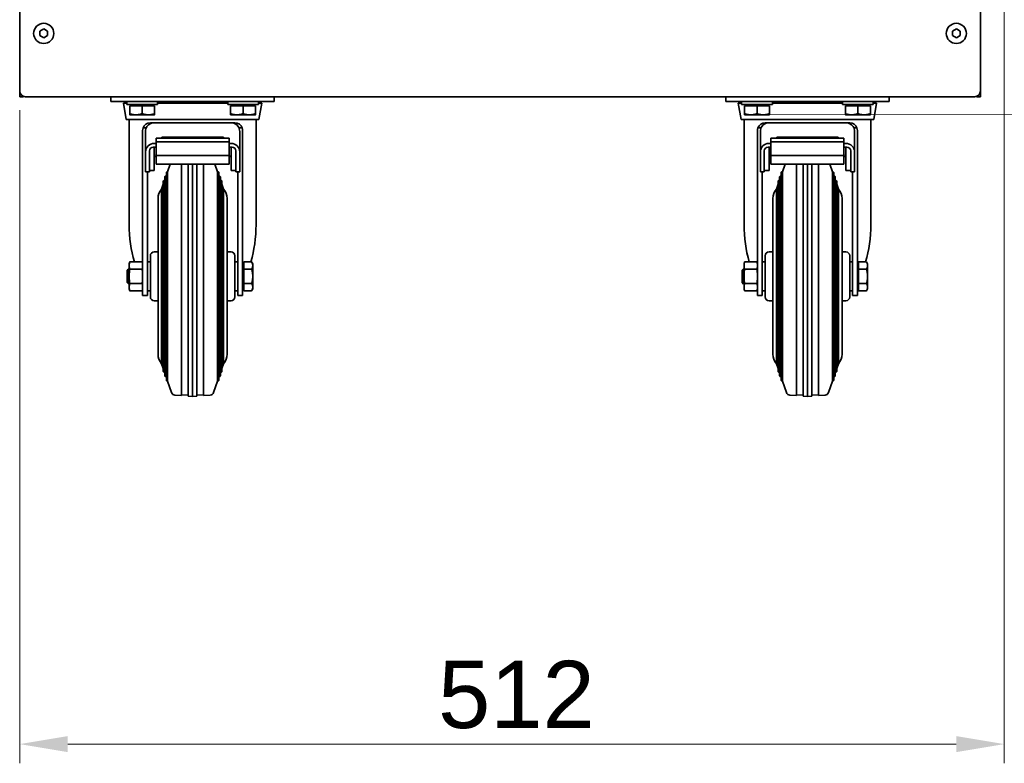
# Model space of a CAD drawing. Header units: millimetres. Extents: x 0 to 5940, y 0 to 4200.
# Tile 8 of 26: x 1031 to 1544, y 1964 to 2351. Entities that reach past the tile are written whole.
import ezdxf

# ---------------------------------------------------------------- set-up
doc = ezdxf.new("R2010")
doc.units = ezdxf.units.MM
doc.header["$LTSCALE"] = 10
doc.layers.add('Quote(ISO)', color=7, linetype='Continuous', lineweight=25, true_color=0x80ff00)
doc.layers.add('Spigoli visibili(ISO)', color=7, linetype='Continuous', lineweight=35)
doc.styles.add('Corrente-BSI', font='arial.ttf')
doc.dimstyles.new('DEFAULT-ISO', dxfattribs={"dimscale": 10, "dimtxt": 3.5, "dimasz": 2.5, "dimexe": 1, "dimexo": 1, "dimgap": 0.762, "dimtad": 1, "dimtoh": 1, "dimrnd": 1e-08, "dimtxsty": 'Corrente-BSI', "dimcen": 0.09, "dimdle": 10, "dimclrd": 7, "dimclre": 7, "dimclrt": 7, "dimazin": 2, "dimtfac": 0.571429, "dimtmove": 0, "dimatfit": 3, "dimfxl": 1, "dimtolj": 1, "dimlwd": 5, "dimlwe": 5, "dimarcsym": 0})

# ---------------------------------------------------------------- blocks, each defined once
blk = doc.blocks.new('*D16')
at = {"layer": 'Defpoints', "color": 0, "linetype": 'Continuous', "transparency": 16777216}
for p in [(1543.66, 2511.82), (1031.2, 2313.82), (1543.66, 1973.82)]:
    blk.add_point(p, dxfattribs=at)
at = {"layer": 'Quote(ISO)', "color": 7, "linetype": 'Continuous', "lineweight": 5, "transparency": 16777216}
for p, q in [((1543.66, 2501.82), (1543.66, 1963.82)), ((1031.2, 2303.82), (1031.2, 1963.82)), ((1056.2, 1973.82), (1518.66, 1973.82))]:
    blk.add_line(p, q, dxfattribs=at)
at = {"layer": 'Quote(ISO)', "color": 7, "linetype": 'Continuous', "transparency": 16777216}
for points in [[(1056.2, 1977.99), (1056.2, 1969.66), (1031.2, 1973.82)], [(1518.66, 1977.99), (1518.66, 1969.66), (1543.66, 1973.82)]]:
    blk.add_solid(points, dxfattribs=at)
at = {"layer": 'Quote(ISO)', "color": 7, "linetype": 'Continuous', "lineweight": 9, "transparency": 16777216, "insert": (1248.94, 2017.18), "char_height": 35, "attachment_point": 1, "style": 'Corrente-BSI'}
blk.add_mtext('\\A1;512', dxfattribs=at)

msp = doc.modelspace()

# ---------------------------------------------------------------- linework, layer by layer
at = {"layer": 'Spigoli visibili(ISO)'}
for p, q in [((1031.199, 2313.822), (1031.199, 2682.822)), ((1531.199, 2682.822), (1531.199, 2313.822)), ((1041.699, 2344.977), (1043.699, 2346.132)), ((1041.699, 2342.668), (1041.699, 2344.977)), ((1043.699, 2341.513), (1041.699, 2342.668)), ((1043.699, 2346.132), (1045.699, 2344.977)), ((1045.699, 2342.668), (1043.699, 2341.513)), ((1045.699, 2344.977), (1045.699, 2342.668)), ((1516.699, 2344.977), (1518.699, 2346.132)), ((1516.699, 2342.668), (1516.699, 2344.977)), ((1518.699, 2341.513), (1516.699, 2342.668)), ((1518.699, 2346.132), (1520.699, 2344.977)), ((1520.699, 2342.668), (1518.699, 2341.513)), ((1520.699, 2344.977), (1520.699, 2342.668)), ((1031.199, 2313.822), (1031.199, 2310.822)), ((1531.199, 2310.822), (1531.199, 2313.822)), ((1033.199, 2310.822), (1031.199, 2310.822)), ((1033.199, 2310.994), (1033.199, 2310.822)), ((1528.199, 2310.822), (1034.199, 2310.822)), ((1078.699, 2308.322), (1078.699, 2310.822)), ((1090.699, 2308.322), (1078.699, 2308.322)), ((1086.949, 2307.522), (1085.199, 2307.522)), ((1086.698, 2299.022), (1085.199, 2307.522)), ((1086.388, 2307.522), (1086.32, 2307.909)), ((1086.949, 2308.322), (1086.949, 2306.722)), ((1102.949, 2306.722), (1086.949, 2306.722)), ((1088.449, 2306.122), (1094.949, 2306.122)), ((1088.449, 2306.122), (1088.449, 2302.003)), ((1089.134, 2306.122), (1089.134, 2306.722)), ((1090.699, 2308.322), (1151.699, 2308.322)), ((1094.949, 2306.122), (1101.449, 2306.122)), ((1094.949, 2306.122), (1094.949, 2302.003)), ((1100.764, 2306.122), (1100.764, 2306.722)), ((1101.449, 2306.122), (1101.449, 2302.003)), ((1102.949, 2308.322), (1102.949, 2306.722)), ((1139.449, 2307.522), (1102.949, 2307.522)), ((1139.449, 2308.322), (1139.449, 2306.722)), ((1155.449, 2306.722), (1139.449, 2306.722)), ((1140.949, 2306.122), (1147.449, 2306.122)), ((1140.949, 2306.122), (1140.949, 2302.003)), ((1141.634, 2306.122), (1141.634, 2306.722)), ((1147.449, 2306.122), (1153.949, 2306.122)), ((1147.449, 2306.122), (1147.449, 2302.003)), ((1163.699, 2308.322), (1151.699, 2308.322)), ((1153.264, 2306.122), (1153.264, 2306.722)), ((1153.949, 2306.122), (1153.949, 2302.003)), ((1155.449, 2308.322), (1155.449, 2306.722)), ((1157.199, 2307.522), (1155.449, 2307.522)), ((1155.7, 2299.022), (1157.199, 2307.522)), ((1156.01, 2307.522), (1156.078, 2307.909)), ((1163.699, 2308.322), (1163.699, 2310.822)), ((1398.699, 2308.322), (1398.699, 2310.822)), ((1410.699, 2308.322), (1398.699, 2308.322)), ((1406.949, 2307.522), (1405.199, 2307.522)), ((1406.698, 2299.022), (1405.199, 2307.522)), ((1406.388, 2307.522), (1406.32, 2307.909)), ((1406.949, 2308.322), (1406.949, 2306.722)), ((1422.949, 2306.722), (1406.949, 2306.722)), ((1408.449, 2306.122), (1414.949, 2306.122)), ((1408.449, 2306.122), (1408.449, 2302.003)), ((1409.134, 2306.122), (1409.134, 2306.722)), ((1410.699, 2308.322), (1471.699, 2308.322)), ((1414.949, 2306.122), (1421.449, 2306.122)), ((1414.949, 2306.122), (1414.949, 2302.003)), ((1420.764, 2306.122), (1420.764, 2306.722)), ((1421.449, 2306.122), (1421.449, 2302.003)), ((1422.949, 2308.322), (1422.949, 2306.722)), ((1459.449, 2307.522), (1422.949, 2307.522)), ((1459.449, 2308.322), (1459.449, 2306.722)), ((1475.449, 2306.722), (1459.449, 2306.722)), ((1460.949, 2306.122), (1467.449, 2306.122)), ((1460.949, 2306.122), (1460.949, 2302.003)), ((1461.634, 2306.122), (1461.634, 2306.722)), ((1467.449, 2306.122), (1473.949, 2306.122)), ((1467.449, 2306.122), (1467.449, 2302.003)), ((1483.699, 2308.322), (1471.699, 2308.322)), ((1473.264, 2306.122), (1473.264, 2306.722)), ((1473.949, 2306.122), (1473.949, 2302.003)), ((1475.449, 2308.322), (1475.449, 2306.722)), ((1477.199, 2307.522), (1475.449, 2307.522)), ((1475.7, 2299.022), (1477.199, 2307.522)), ((1476.01, 2307.522), (1476.078, 2307.909)), ((1483.699, 2308.322), (1483.699, 2310.822)), ((1529.199, 2310.994), (1529.199, 2310.822)), ((1529.199, 2310.822), (1531.199, 2310.822)), ((1088.449, 2301.422), (1091.699, 2301.422)), ((1091.699, 2301.422), (1098.199, 2301.422)), ((1098.199, 2301.422), (1101.449, 2301.422)), ((1140.949, 2301.422), (1144.199, 2301.422)), ((1144.199, 2301.422), (1150.699, 2301.422)), ((1150.699, 2301.422), (1153.949, 2301.422)), ((1408.449, 2301.422), (1411.699, 2301.422)), ((1411.699, 2301.422), (1418.199, 2301.422)), ((1418.199, 2301.422), (1421.449, 2301.422)), ((1460.949, 2301.422), (1464.199, 2301.422)), ((1464.199, 2301.422), (1470.699, 2301.422)), ((1470.699, 2301.422), (1473.949, 2301.422)), ((1155.7, 2299.022), (1086.698, 2299.022)), ((1088.199, 2299.022), (1088.199, 2244.217)), ((1108.699, 2297.322), (1099.199, 2297.322)), ((1110.699, 2297.322), (1101.199, 2297.322)), ((1108.699, 2297.322), (1133.699, 2297.322)), ((1108.699, 2297.322), (1108.699, 2297.322)), ((1131.699, 2297.322), (1110.699, 2297.322)), ((1141.199, 2297.322), (1131.699, 2297.322)), ((1143.199, 2297.322), (1133.699, 2297.322)), ((1133.699, 2297.322), (1133.699, 2297.322)), ((1154.199, 2299.022), (1154.199, 2244.217)), ((1475.7, 2299.022), (1406.698, 2299.022)), ((1408.199, 2299.022), (1408.199, 2244.217)), ((1428.699, 2297.322), (1419.199, 2297.322)), ((1430.699, 2297.322), (1421.199, 2297.322)), ((1428.699, 2297.322), (1453.699, 2297.322)), ((1428.699, 2297.322), (1428.699, 2297.322)), ((1451.699, 2297.322), (1430.699, 2297.322)), ((1461.199, 2297.322), (1451.699, 2297.322)), ((1463.199, 2297.322), (1453.699, 2297.322)), ((1453.699, 2297.322), (1453.699, 2297.322)), ((1474.199, 2299.022), (1474.199, 2244.217)), ((1095.199, 2293.322), (1095.199, 2218.196)), ((1097.07, 2294.625), (1095.417, 2294.625)), ((1096.699, 2292.762), (1096.699, 2282.128)), ((1146.981, 2294.625), (1145.328, 2294.625)), ((1145.699, 2292.762), (1145.699, 2282.128)), ((1147.199, 2218.196), (1147.199, 2293.322)), ((1415.199, 2293.322), (1415.199, 2218.196)), ((1417.07, 2294.625), (1415.417, 2294.625)), ((1416.699, 2292.762), (1416.699, 2282.128)), ((1466.981, 2294.625), (1465.328, 2294.625)), ((1465.699, 2292.762), (1465.699, 2282.128)), ((1467.199, 2218.196), (1467.199, 2293.322)), ((1101.199, 2286.53), (1102.199, 2286.53)), ((1140.199, 2289.264), (1102.199, 2289.264)), ((1102.199, 2289.264), (1102.199, 2287.388)), ((1102.199, 2287.388), (1102.199, 2284.316)), ((1140.199, 2287.388), (1102.199, 2287.388)), ((1105.199, 2289.716), (1105.199, 2289.264)), ((1137.199, 2289.716), (1105.199, 2289.716)), ((1137.199, 2289.716), (1137.199, 2289.264)), ((1140.199, 2289.264), (1140.199, 2287.388)), ((1140.199, 2287.388), (1140.199, 2284.316)), ((1140.199, 2286.53), (1141.199, 2286.53)), ((1421.199, 2286.53), (1422.199, 2286.53)), ((1460.199, 2289.264), (1422.199, 2289.264)), ((1422.199, 2289.264), (1422.199, 2287.388)), ((1422.199, 2287.388), (1422.199, 2284.316)), ((1460.199, 2287.388), (1422.199, 2287.388)), ((1425.199, 2289.716), (1425.199, 2289.264)), ((1457.199, 2289.716), (1425.199, 2289.716)), ((1457.199, 2289.716), (1457.199, 2289.264)), ((1460.199, 2289.264), (1460.199, 2287.388)), ((1460.199, 2287.388), (1460.199, 2284.316)), ((1460.199, 2286.53), (1461.199, 2286.53)), ((1096.699, 2279.708), (1096.699, 2282.128)), ((1098.699, 2282.617), (1098.699, 2279.708)), ((1102.199, 2284.573), (1100.699, 2284.573)), ((1101.199, 2284.573), (1101.199, 2272.413)), ((1102.199, 2283.625), (1102.199, 2284.316)), ((1102.199, 2283.625), (1102.199, 2280.252)), ((1141.699, 2284.573), (1140.199, 2284.573)), ((1140.199, 2283.625), (1140.199, 2284.316)), ((1140.199, 2283.625), (1140.199, 2280.252)), ((1141.199, 2284.573), (1141.199, 2272.413)), ((1143.699, 2279.708), (1143.699, 2282.617)), ((1145.699, 2282.128), (1145.699, 2279.708)), ((1416.699, 2279.708), (1416.699, 2282.128)), ((1418.699, 2282.617), (1418.699, 2279.708)), ((1422.199, 2284.573), (1420.699, 2284.573)), ((1421.199, 2284.573), (1421.199, 2272.413)), ((1422.199, 2283.625), (1422.199, 2284.316)), ((1422.199, 2283.625), (1422.199, 2280.252)), ((1461.699, 2284.573), (1460.199, 2284.573)), ((1460.199, 2283.625), (1460.199, 2284.316)), ((1460.199, 2283.625), (1460.199, 2280.252)), ((1461.199, 2284.573), (1461.199, 2272.413)), ((1463.699, 2279.708), (1463.699, 2282.617)), ((1465.699, 2282.128), (1465.699, 2279.708)), ((1096.699, 2271.787), (1096.699, 2279.708)), ((1098.699, 2279.708), (1098.699, 2271.787)), ((1102.199, 2280.252), (1102.199, 2277.188)), ((1140.199, 2280.252), (1102.199, 2280.252)), ((1102.199, 2275.754), (1102.199, 2277.188)), ((1102.199, 2275.754), (1140.199, 2275.754)), ((1108.185, 2271.795), (1109.548, 2275.754)), ((1115.449, 2155.224), (1115.449, 2275.754)), ((1118.949, 2154.98), (1118.949, 2275.754)), ((1121.199, 2154.822), (1121.199, 2275.754)), ((1123.449, 2154.98), (1123.449, 2275.754)), ((1126.949, 2155.224), (1126.949, 2275.754)), ((1134.213, 2271.795), (1132.85, 2275.754)), ((1140.199, 2280.252), (1140.199, 2277.188)), ((1140.199, 2275.754), (1140.199, 2277.188)), ((1143.699, 2271.787), (1143.699, 2279.708)), ((1145.699, 2279.708), (1145.699, 2271.787)), ((1416.699, 2271.787), (1416.699, 2279.708)), ((1418.699, 2279.708), (1418.699, 2271.787)), ((1422.199, 2280.252), (1422.199, 2277.188)), ((1460.199, 2280.252), (1422.199, 2280.252)), ((1422.199, 2275.754), (1422.199, 2277.188)), ((1422.199, 2275.754), (1460.199, 2275.754)), ((1428.185, 2271.795), (1429.548, 2275.754)), ((1435.449, 2155.224), (1435.449, 2275.754)), ((1438.949, 2154.98), (1438.949, 2275.754)), ((1441.199, 2154.822), (1441.199, 2275.754)), ((1443.449, 2154.98), (1443.449, 2275.754)), ((1446.949, 2155.224), (1446.949, 2275.754)), ((1454.213, 2271.795), (1452.85, 2275.754)), ((1460.199, 2280.252), (1460.199, 2277.188)), ((1460.199, 2275.754), (1460.199, 2277.188)), ((1463.699, 2271.787), (1463.699, 2279.708)), ((1465.699, 2279.708), (1465.699, 2271.787)), ((1096.699, 2271.787), (1098.699, 2271.787)), ((1097.699, 2218.196), (1097.699, 2271.787)), ((1101.199, 2272.413), (1098.699, 2272.413)), ((1107.522, 2271.322), (1107.522, 2163.322)), ((1108.185, 2162.85), (1108.185, 2271.795)), ((1134.213, 2162.85), (1134.213, 2271.795)), ((1134.876, 2163.322), (1134.876, 2271.322)), ((1141.199, 2272.413), (1143.699, 2272.413)), ((1143.699, 2271.787), (1145.699, 2271.787)), ((1144.699, 2271.787), (1144.699, 2218.196)), ((1416.699, 2271.787), (1418.699, 2271.787)), ((1417.699, 2218.196), (1417.699, 2271.787)), ((1421.199, 2272.413), (1418.699, 2272.413)), ((1427.522, 2271.322), (1427.522, 2163.322)), ((1428.185, 2162.85), (1428.185, 2271.795)), ((1454.213, 2162.85), (1454.213, 2271.795)), ((1454.876, 2163.322), (1454.876, 2271.322)), ((1461.199, 2272.413), (1463.699, 2272.413)), ((1463.699, 2271.787), (1465.699, 2271.787)), ((1464.699, 2271.787), (1464.699, 2218.196)), ((1105.087, 2262.798), (1105.959, 2265.332)), ((1105.959, 2266.784), (1105.959, 2167.861)), ((1106.622, 2267.257), (1106.741, 2267.601)), ((1106.622, 2167.388), (1106.622, 2267.257)), ((1106.741, 2269.053), (1106.741, 2165.592)), ((1107.404, 2269.526), (1107.522, 2269.87)), ((1107.404, 2165.119), (1107.404, 2269.526)), ((1134.994, 2269.526), (1134.876, 2269.87)), ((1134.994, 2165.119), (1134.994, 2269.526)), ((1135.657, 2165.592), (1135.657, 2269.053)), ((1135.776, 2267.257), (1135.657, 2267.601)), ((1135.776, 2167.388), (1135.776, 2267.257)), ((1136.438, 2167.861), (1136.438, 2266.784)), ((1137.311, 2262.798), (1136.438, 2265.332)), ((1425.087, 2262.798), (1425.959, 2265.332)), ((1425.959, 2266.784), (1425.959, 2167.861)), ((1426.622, 2267.257), (1426.741, 2267.601)), ((1426.622, 2167.388), (1426.622, 2267.257)), ((1426.741, 2269.053), (1426.741, 2165.592)), ((1427.404, 2269.526), (1427.522, 2269.87)), ((1427.404, 2165.119), (1427.404, 2269.526)), ((1454.994, 2269.526), (1454.876, 2269.87)), ((1454.994, 2165.119), (1454.994, 2269.526)), ((1455.657, 2165.592), (1455.657, 2269.053)), ((1455.776, 2267.257), (1455.657, 2267.601)), ((1455.776, 2167.388), (1455.776, 2267.257)), ((1456.438, 2167.861), (1456.438, 2266.784)), ((1457.311, 2262.798), (1456.438, 2265.332)), ((1105.087, 2171.847), (1105.087, 2262.798)), ((1137.311, 2171.847), (1137.311, 2262.798)), ((1425.087, 2171.847), (1425.087, 2262.798)), ((1457.311, 2171.847), (1457.311, 2262.798)), ((1103.199, 2257.822), (1103.199, 2176.822)), ((1139.199, 2176.822), (1139.199, 2257.822)), ((1423.199, 2257.822), (1423.199, 2176.822)), ((1459.199, 2176.822), (1459.199, 2257.822)), ((1103.199, 2230.022), (1101.199, 2230.022)), ((1141.199, 2230.022), (1139.199, 2230.022)), ((1423.199, 2230.022), (1421.199, 2230.022)), ((1461.199, 2230.022), (1459.199, 2230.022)), ((1088.199, 2223.822), (1088.468, 2224.828)), ((1088.468, 2224.828), (1094.93, 2224.828)), ((1095.199, 2223.822), (1094.93, 2224.828)), ((1097.699, 2224.822), (1099.199, 2224.822)), ((1099.199, 2206.622), (1099.199, 2228.022)), ((1143.199, 2206.622), (1143.199, 2228.022)), ((1143.199, 2224.822), (1144.699, 2224.822)), ((1151.918, 2224.828), (1147.799, 2224.828)), ((1147.799, 2224.828), (1147.799, 2221.075)), ((1152.499, 2223.822), (1151.918, 2224.828)), ((1408.199, 2223.822), (1408.468, 2224.828)), ((1408.468, 2224.828), (1414.93, 2224.828)), ((1415.199, 2223.822), (1414.93, 2224.828)), ((1417.699, 2224.822), (1419.199, 2224.822)), ((1419.199, 2206.622), (1419.199, 2228.022)), ((1463.199, 2206.622), (1463.199, 2228.022)), ((1463.199, 2224.822), (1464.699, 2224.822)), ((1471.918, 2224.828), (1467.799, 2224.828)), ((1467.799, 2224.828), (1467.799, 2221.075)), ((1472.499, 2223.822), (1471.918, 2224.828)), ((1087.199, 2220.555), (1087.966, 2221.322)), ((1087.199, 2220.555), (1087.199, 2214.089)), ((1087.966, 2221.322), (1087.966, 2213.322)), ((1087.966, 2221.322), (1088.199, 2221.322)), ((1088.199, 2223.822), (1088.199, 2222.952)), ((1088.199, 2222.952), (1088.199, 2217.322)), ((1088.468, 2221.075), (1094.93, 2221.075)), ((1147.199, 2223.057), (1147.799, 2223.057)), ((1151.918, 2221.075), (1147.799, 2221.075)), ((1147.799, 2221.075), (1147.799, 2213.57)), ((1152.499, 2223.822), (1152.499, 2222.952)), ((1152.499, 2222.952), (1152.499, 2217.322)), ((1407.199, 2220.555), (1407.966, 2221.322)), ((1407.199, 2220.555), (1407.199, 2214.089)), ((1407.966, 2221.322), (1407.966, 2213.322)), ((1407.966, 2221.322), (1408.199, 2221.322)), ((1408.199, 2223.822), (1408.199, 2222.952)), ((1408.199, 2222.952), (1408.199, 2217.322)), ((1408.468, 2221.075), (1414.93, 2221.075)), ((1467.199, 2223.057), (1467.799, 2223.057)), ((1471.918, 2221.075), (1467.799, 2221.075)), ((1467.799, 2221.075), (1467.799, 2213.57)), ((1472.499, 2223.822), (1472.499, 2222.952)), ((1472.499, 2222.952), (1472.499, 2217.322)), ((1087.199, 2214.089), (1087.966, 2213.322)), ((1088.199, 2217.322), (1088.199, 2211.693)), ((1095.199, 2218.196), (1095.199, 2207.322)), ((1097.699, 2218.196), (1097.699, 2207.322)), ((1144.699, 2207.322), (1144.699, 2218.196)), ((1147.199, 2207.322), (1147.199, 2218.196)), ((1152.499, 2217.322), (1152.499, 2211.693)), ((1407.199, 2214.089), (1407.966, 2213.322)), ((1408.199, 2217.322), (1408.199, 2211.693)), ((1415.199, 2218.196), (1415.199, 2207.322)), ((1417.699, 2218.196), (1417.699, 2207.322)), ((1464.699, 2207.322), (1464.699, 2218.196)), ((1467.199, 2207.322), (1467.199, 2218.196)), ((1472.499, 2217.322), (1472.499, 2211.693)), ((1087.966, 2213.322), (1088.199, 2213.322)), ((1088.199, 2211.693), (1088.199, 2210.822)), ((1088.199, 2210.822), (1088.468, 2209.817)), ((1088.468, 2213.57), (1094.93, 2213.57)), ((1088.468, 2209.817), (1094.93, 2209.817)), ((1095.199, 2210.822), (1094.93, 2209.817)), ((1097.699, 2209.822), (1099.199, 2209.822)), ((1143.199, 2209.822), (1144.699, 2209.822)), ((1147.199, 2211.587), (1147.799, 2211.587)), ((1147.799, 2213.57), (1147.799, 2209.817)), ((1151.918, 2213.57), (1147.799, 2213.57)), ((1151.918, 2209.817), (1147.799, 2209.817)), ((1152.499, 2210.822), (1151.918, 2209.817)), ((1152.499, 2211.693), (1152.499, 2210.822)), ((1407.966, 2213.322), (1408.199, 2213.322)), ((1408.199, 2211.693), (1408.199, 2210.822)), ((1408.199, 2210.822), (1408.468, 2209.817)), ((1408.468, 2213.57), (1414.93, 2213.57)), ((1408.468, 2209.817), (1414.93, 2209.817)), ((1415.199, 2210.822), (1414.93, 2209.817)), ((1417.699, 2209.822), (1419.199, 2209.822)), ((1463.199, 2209.822), (1464.699, 2209.822)), ((1467.199, 2211.587), (1467.799, 2211.587)), ((1467.799, 2213.57), (1467.799, 2209.817)), ((1471.918, 2213.57), (1467.799, 2213.57)), ((1471.918, 2209.817), (1467.799, 2209.817)), ((1472.499, 2210.822), (1471.918, 2209.817)), ((1472.499, 2211.693), (1472.499, 2210.822)), ((1097.699, 2207.322), (1095.199, 2207.322)), ((1103.199, 2204.622), (1101.199, 2204.622)), ((1141.199, 2204.622), (1139.199, 2204.622)), ((1147.199, 2207.322), (1144.699, 2207.322)), ((1417.699, 2207.322), (1415.199, 2207.322)), ((1423.199, 2204.622), (1421.199, 2204.622)), ((1461.199, 2204.622), (1459.199, 2204.622)), ((1467.199, 2207.322), (1464.699, 2207.322)), ((1105.087, 2171.847), (1105.959, 2169.313)), ((1137.311, 2171.847), (1136.438, 2169.313)), ((1425.087, 2171.847), (1425.959, 2169.313)), ((1457.311, 2171.847), (1456.438, 2169.313)), ((1106.622, 2167.388), (1106.741, 2167.044)), ((1107.404, 2165.119), (1107.522, 2164.774)), ((1108.185, 2162.85), (1110.265, 2156.808)), ((1134.213, 2162.85), (1132.133, 2156.808)), ((1134.994, 2165.119), (1134.876, 2164.774)), ((1135.776, 2167.388), (1135.657, 2167.044)), ((1426.622, 2167.388), (1426.741, 2167.044)), ((1427.404, 2165.119), (1427.522, 2164.774)), ((1428.185, 2162.85), (1430.265, 2156.808)), ((1454.213, 2162.85), (1452.133, 2156.808)), ((1454.994, 2165.119), (1454.876, 2164.774)), ((1455.776, 2167.388), (1455.657, 2167.044)), ((1112.017, 2155.464), (1115.449, 2155.224)), ((1115.449, 2155.726), (1118.949, 2155.481)), ((1118.949, 2154.98), (1121.199, 2154.822)), ((1123.449, 2154.98), (1121.199, 2154.822)), ((1126.949, 2155.726), (1123.449, 2155.481)), ((1130.381, 2155.464), (1126.949, 2155.224)), ((1432.017, 2155.464), (1435.449, 2155.224)), ((1435.449, 2155.726), (1438.949, 2155.481)), ((1438.949, 2154.98), (1441.199, 2154.822)), ((1443.449, 2154.98), (1441.199, 2154.822)), ((1446.949, 2155.726), (1443.449, 2155.481)), ((1450.381, 2155.464), (1446.949, 2155.224))]:
    msp.add_line(p, q, dxfattribs=at)
for centre in [(1043.699, 2343.822), (1518.699, 2343.822)]:
    msp.add_circle(centre, 5.25, dxfattribs=at)
for centre, radius, start, end in [((1034.199, 2313.822), 3, 180, 270), ((1528.199, 2313.822), 3, 270, 0), ((1085.827, 2307.822), 0.5, 10, 90), ((1156.571, 2307.822), 0.5, 90, 170), ((1405.827, 2307.822), 0.5, 10, 90), ((1476.571, 2307.822), 0.5, 90, 170), ((1099.199, 2293.322), 4, 90, 160.99781), ((1143.199, 2293.322), 4, 19.00219, 90), ((1419.199, 2293.322), 4, 90, 160.99781), ((1463.199, 2293.322), 4, 19.00219, 90), ((1099.199, 2293.322), 4, 160.99781, 180), ((1143.199, 2293.322), 4, 0, 19.00219), ((1419.199, 2293.322), 4, 160.99781, 180), ((1463.199, 2293.322), 4, 0, 19.00219), ((1108.022, 2271.322), 0.5, 71, 180), ((1134.376, 2271.322), 0.5, 0, 109), ((1428.022, 2271.322), 0.5, 71, 180), ((1454.376, 2271.322), 0.5, 0, 109), ((1106.459, 2266.784), 0.5, 71, 180), ((1107.241, 2269.053), 0.5, 71, 180), ((1135.157, 2269.053), 0.5, 0, 109), ((1135.938, 2266.784), 0.5, 0, 109), ((1426.459, 2266.784), 0.5, 71, 180), ((1427.241, 2269.053), 0.5, 71, 180), ((1455.157, 2269.053), 0.5, 0, 109), ((1455.938, 2266.784), 0.5, 0, 109), ((1110.699, 2257.822), 7.5, 138.44065, 180), ((1131.699, 2257.822), 7.5, 0, 41.55935), ((1430.699, 2257.822), 7.5, 138.44065, 180), ((1451.699, 2257.822), 7.5, 0, 41.55935), ((1101.199, 2228.022), 2, 90, 180), ((1141.199, 2228.022), 2, 0, 90), ((1421.199, 2228.022), 2, 90, 180), ((1461.199, 2228.022), 2, 0, 90), ((1101.199, 2206.622), 2, 180, 270), ((1141.199, 2206.622), 2, 270, 0), ((1421.199, 2206.622), 2, 180, 270), ((1461.199, 2206.622), 2, 270, 0), ((1110.699, 2176.822), 7.5, 180, 221.55935), ((1131.699, 2176.822), 7.5, 318.44065, 0), ((1430.699, 2176.822), 7.5, 180, 221.55935), ((1451.699, 2176.822), 7.5, 318.44065, 0), ((1106.459, 2167.861), 0.5, 180, 289), ((1135.938, 2167.861), 0.5, 251, 0), ((1426.459, 2167.861), 0.5, 180, 289), ((1455.938, 2167.861), 0.5, 251, 0), ((1107.241, 2165.592), 0.5, 180, 289), ((1108.022, 2163.322), 0.5, 180, 289), ((1134.376, 2163.322), 0.5, 251, 0), ((1135.157, 2165.592), 0.5, 251, 0), ((1427.241, 2165.592), 0.5, 180, 289), ((1428.022, 2163.322), 0.5, 180, 289), ((1454.376, 2163.322), 0.5, 251, 0), ((1455.157, 2165.592), 0.5, 251, 0), ((1112.156, 2157.46), 2, 199, 266), ((1130.242, 2157.46), 2, 274, 341), ((1432.156, 2157.46), 2, 199, 266), ((1450.242, 2157.46), 2, 274, 341)]:
    msp.add_arc(centre, radius, start, end, dxfattribs=at)
for centre, major_axis, ratio, start_param, end_param in [((1101.199, 2292.921), (-4.5, 0), 0.9781476, 4.712389, 5.6941543), ((1141.199, 2292.921), (-4.5, 0), 0.9781476, 3.7306236, 4.712389), ((1421.199, 2292.921), (-4.5, 0), 0.9781476, 4.712389, 5.6941543), ((1461.199, 2292.921), (-4.5, 0), 0.9781476, 3.7306236, 4.712389), ((1101.199, 2292.762), (0, -4.688), 0.9599577, 4.123358, 4.712389), ((1141.199, 2292.762), (0, -4.688), 0.9599577, 1.5707963, 2.1598273), ((1421.199, 2292.762), (0, -4.688), 0.9599577, 4.123358, 4.712389), ((1461.199, 2292.762), (0, -4.688), 0.9599577, 1.5707963, 2.1598273), ((1101.199, 2282.128), (-4.5, 0), 0.9781476, 4.712389, 6.2831853), ((1141.199, 2282.128), (4.5, 0), 0.9781476, 0, 1.5707963), ((1421.199, 2282.128), (-4.5, 0), 0.9781476, 4.712389, 6.2831853), ((1461.199, 2282.128), (4.5, 0), 0.9781476, 0, 1.5707963), ((1100.699, 2282.617), (-2, 0), 0.9781476, 4.712389, 6.2831853), ((1121.199, 2244.217), (0, 45.904), 0.6753272, 0.6597296, 0.7012344), ((1121.199, 2244.217), (0, 45.904), 0.6753272, 5.5819509, 5.6234557), ((1141.699, 2282.617), (2, 0), 0.9781476, 0, 1.5707963), ((1420.699, 2282.617), (-2, 0), 0.9781476, 4.712389, 6.2831853), ((1441.199, 2244.217), (0, 45.904), 0.6753272, 0.6597296, 0.7012344), ((1441.199, 2244.217), (0, 45.904), 0.6753272, 5.5819509, 5.6234557), ((1461.699, 2282.617), (2, 0), 0.9781476, 0, 1.5707963), ((1121.199, 2244.217), (0, 48.865), 0.6753272, 1.5707963, 1.9788054), ((1121.199, 2244.217), (0, 48.865), 0.6753272, 4.3043799, 4.712389), ((1441.199, 2244.217), (0, 48.865), 0.6753272, 1.5707963, 1.9788054), ((1441.199, 2244.217), (0, 48.865), 0.6753272, 4.3043799, 4.712389)]:
    msp.add_ellipse(centre, major_axis=major_axis, ratio=ratio, start_param=start_param, end_param=end_param, dxfattribs=at)
for points, weights in [([(1088.449, 2302.003), (1090.191, 2301.422), (1091.699, 2301.422)], [1, 1.0379548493, 1]), ([(1088.449, 2301.422), (1088.449, 2301.422), (1088.449, 2302.003)], [1, 1.0379548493, 1]), ([(1091.699, 2301.422), (1093.207, 2301.422), (1094.949, 2302.003)], [1, 1.0379548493, 1]), ([(1094.949, 2302.003), (1096.691, 2301.422), (1098.199, 2301.422)], [1, 1.0379548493, 1]), ([(1098.199, 2301.422), (1099.707, 2301.422), (1101.449, 2302.003)], [1, 1.0379548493, 1]), ([(1101.449, 2302.003), (1101.449, 2301.422), (1101.449, 2301.422)], [1, 1.0379548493, 1]), ([(1140.949, 2302.003), (1142.691, 2301.422), (1144.199, 2301.422)], [1, 1.0379548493, 1]), ([(1140.949, 2301.422), (1140.949, 2301.422), (1140.949, 2302.003)], [1, 1.0379548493, 1]), ([(1144.199, 2301.422), (1145.707, 2301.422), (1147.449, 2302.003)], [1, 1.0379548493, 1]), ([(1147.449, 2302.003), (1149.191, 2301.422), (1150.699, 2301.422)], [1, 1.0379548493, 1]), ([(1150.699, 2301.422), (1152.207, 2301.422), (1153.949, 2302.003)], [1, 1.0379548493, 1]), ([(1153.949, 2302.003), (1153.949, 2301.422), (1153.949, 2301.422)], [1, 1.0379548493, 1]), ([(1408.449, 2302.003), (1410.191, 2301.422), (1411.699, 2301.422)], [1, 1.0379548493, 1]), ([(1408.449, 2301.422), (1408.449, 2301.422), (1408.449, 2302.003)], [1, 1.0379548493, 1]), ([(1411.699, 2301.422), (1413.207, 2301.422), (1414.949, 2302.003)], [1, 1.0379548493, 1]), ([(1414.949, 2302.003), (1416.691, 2301.422), (1418.199, 2301.422)], [1, 1.0379548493, 1]), ([(1418.199, 2301.422), (1419.707, 2301.422), (1421.449, 2302.003)], [1, 1.0379548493, 1]), ([(1421.449, 2302.003), (1421.449, 2301.422), (1421.449, 2301.422)], [1, 1.0379548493, 1]), ([(1460.949, 2302.003), (1462.691, 2301.422), (1464.199, 2301.422)], [1, 1.0379548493, 1]), ([(1460.949, 2301.422), (1460.949, 2301.422), (1460.949, 2302.003)], [1, 1.0379548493, 1]), ([(1464.199, 2301.422), (1465.707, 2301.422), (1467.449, 2302.003)], [1, 1.0379548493, 1]), ([(1467.449, 2302.003), (1469.191, 2301.422), (1470.699, 2301.422)], [1, 1.0379548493, 1]), ([(1470.699, 2301.422), (1472.207, 2301.422), (1473.949, 2302.003)], [1, 1.0379548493, 1]), ([(1473.949, 2302.003), (1473.949, 2301.422), (1473.949, 2301.422)], [1, 1.0379548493, 1]), ([(1088.199, 2222.952), (1088.199, 2223.822), (1088.468, 2224.828)], [3.29664665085, 3.29664665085, 3.05995807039]), ([(1094.93, 2224.828), (1095.199, 2223.822), (1095.199, 2222.952)], [3.0599580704, 3.29664665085, 3.29664665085]), ([(1152.499, 2222.952), (1152.499, 2223.822), (1151.918, 2224.828)], [1.75943766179, 1.75943766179, 1.63311572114]), ([(1408.199, 2222.952), (1408.199, 2223.822), (1408.468, 2224.828)], [3.29664665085, 3.29664665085, 3.05995807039]), ([(1414.93, 2224.828), (1415.199, 2223.822), (1415.199, 2222.952)], [3.0599580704, 3.29664665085, 3.29664665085]), ([(1472.499, 2222.952), (1472.499, 2223.822), (1471.918, 2224.828)], [1.75943766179, 1.75943766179, 1.63311572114]), ([(1088.468, 2221.075), (1088.199, 2222.081), (1088.199, 2222.952)], [3.05995807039, 3.29664665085, 3.29664665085]), ([(1088.468, 2221.075), (1088.199, 2219.064), (1088.199, 2217.322)], [3.05995807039, 3.29664665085, 3.29664665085]), ([(1095.199, 2222.952), (1095.199, 2222.081), (1094.93, 2221.075)], [3.29664665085, 3.29664665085, 3.0599580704]), ([(1094.93, 2221.075), (1095.199, 2219.064), (1095.199, 2217.322)], [3.0599580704, 3.29664665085, 3.29664665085]), ([(1151.918, 2221.075), (1152.499, 2222.081), (1152.499, 2222.952)], [1.63311572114, 1.75943766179, 1.75943766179]), ([(1151.918, 2221.075), (1152.499, 2219.064), (1152.499, 2217.322)], [1.63311572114, 1.75943766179, 1.75943766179]), ([(1408.468, 2221.075), (1408.199, 2222.081), (1408.199, 2222.952)], [3.05995807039, 3.29664665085, 3.29664665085]), ([(1408.468, 2221.075), (1408.199, 2219.064), (1408.199, 2217.322)], [3.05995807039, 3.29664665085, 3.29664665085]), ([(1415.199, 2222.952), (1415.199, 2222.081), (1414.93, 2221.075)], [3.29664665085, 3.29664665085, 3.0599580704]), ([(1414.93, 2221.075), (1415.199, 2219.064), (1415.199, 2217.322)], [3.0599580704, 3.29664665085, 3.29664665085]), ([(1471.918, 2221.075), (1472.499, 2222.081), (1472.499, 2222.952)], [1.63311572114, 1.75943766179, 1.75943766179]), ([(1471.918, 2221.075), (1472.499, 2219.064), (1472.499, 2217.322)], [1.63311572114, 1.75943766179, 1.75943766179]), ([(1088.199, 2217.322), (1088.199, 2215.581), (1088.468, 2213.57)], [3.29664665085, 3.29664665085, 3.05995807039]), ([(1095.199, 2217.322), (1095.199, 2215.581), (1094.93, 2213.57)], [3.29664665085, 3.29664665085, 3.0599580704]), ([(1152.499, 2217.322), (1152.499, 2215.581), (1151.918, 2213.57)], [1.75943766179, 1.75943766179, 1.63311572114]), ([(1408.199, 2217.322), (1408.199, 2215.581), (1408.468, 2213.57)], [3.29664665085, 3.29664665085, 3.05995807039]), ([(1415.199, 2217.322), (1415.199, 2215.581), (1414.93, 2213.57)], [3.29664665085, 3.29664665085, 3.0599580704]), ([(1472.499, 2217.322), (1472.499, 2215.581), (1471.918, 2213.57)], [1.75943766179, 1.75943766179, 1.63311572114]), ([(1088.199, 2211.693), (1088.199, 2212.564), (1088.468, 2213.57)], [3.29664665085, 3.29664665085, 3.05995807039]), ([(1088.468, 2209.817), (1088.199, 2210.822), (1088.199, 2211.693)], [3.05995807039, 3.29664665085, 3.29664665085]), ([(1094.93, 2213.57), (1095.199, 2212.564), (1095.199, 2211.693)], [3.0599580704, 3.29664665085, 3.29664665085]), ([(1095.199, 2211.693), (1095.199, 2210.822), (1094.93, 2209.817)], [3.29664665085, 3.29664665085, 3.0599580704]), ([(1152.499, 2211.693), (1152.499, 2212.564), (1151.918, 2213.57)], [1.75943766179, 1.75943766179, 1.63311572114]), ([(1151.918, 2209.817), (1152.499, 2210.822), (1152.499, 2211.693)], [1.63311572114, 1.75943766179, 1.75943766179]), ([(1408.199, 2211.693), (1408.199, 2212.564), (1408.468, 2213.57)], [3.29664665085, 3.29664665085, 3.05995807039]), ([(1408.468, 2209.817), (1408.199, 2210.822), (1408.199, 2211.693)], [3.05995807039, 3.29664665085, 3.29664665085]), ([(1414.93, 2213.57), (1415.199, 2212.564), (1415.199, 2211.693)], [3.0599580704, 3.29664665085, 3.29664665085]), ([(1415.199, 2211.693), (1415.199, 2210.822), (1414.93, 2209.817)], [3.29664665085, 3.29664665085, 3.0599580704]), ([(1472.499, 2211.693), (1472.499, 2212.564), (1471.918, 2213.57)], [1.75943766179, 1.75943766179, 1.63311572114]), ([(1471.918, 2209.817), (1472.499, 2210.822), (1472.499, 2211.693)], [1.63311572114, 1.75943766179, 1.75943766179])]:
    msp.add_rational_spline(points, weights, degree=2, dxfattribs=at)

# ---------------------------------------------------------------- dimensions: what is measured, and where the dimension line sits
at = {"layer": 'Quote(ISO)', "color": 7, "linetype": 'Continuous', "lineweight": 9}
dim = msp.add_linear_dim(base=(1543.661, 1973.822), p1=(1031.199, 2313.822), p2=(1543.661, 2511.822), dimstyle='DEFAULT-ISO', override={"dimgap": 0.762, "dimtoh": 0, "dimdec": 0, "dimtol": 0, "dimlim": 0, "dimtp": 0, "dimtm": 0, "dimtdec": 2, "dimtofl": 0, "dimatfit": 1}, dxfattribs=at)
dim.commit()
dim.dimension.update_dxf_attribs({"geometry": '*D16', "text_midpoint": (1287.43, 1973.822), "dimtype": 160})

doc.saveas('drawing.dxf')
